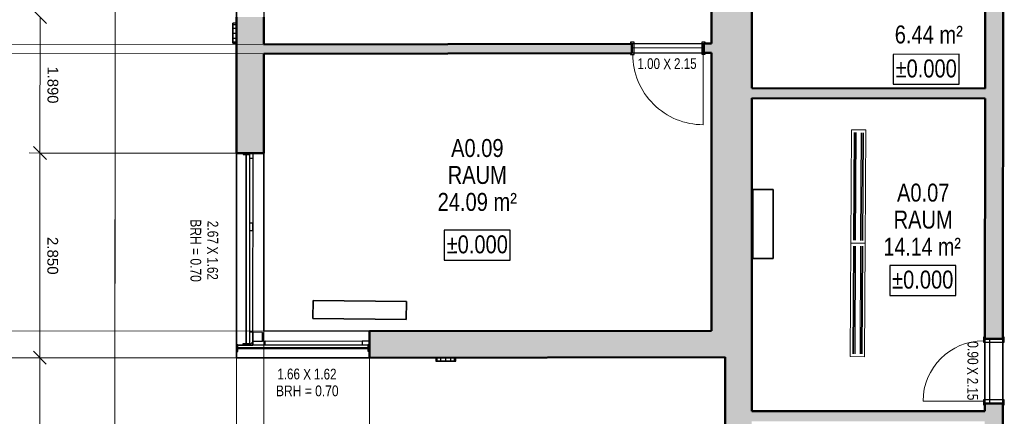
# Model space of a CAD drawing. Header units: metres. Extents: x 0 to 0.84, y 0 to 0.594.
# Tile 3 of 29: x 0.07 to 0.207, y 0.079 to 0.134. Entities that reach past the tile are written whole.
import ezdxf

# ---------------------------------------------------------------- set-up
doc = ezdxf.new("R2010")
doc.units = ezdxf.units.M
doc.linetypes.add('Carkovana', pattern=[0.21, 0.15, -0.06])
doc.linetypes.add('Teckovana 0.5x', pattern=[0.04, 0, -0.04])
for name, color, linetype, lineweight in [('Architektur Allgemein', 7, 'Continuous', 25), ('Beschriften', 7, 'Continuous', 25), ('Elektro', 6, 'Continuous', 25), ('Fenster', 7, 'Continuous', 25), ('Fensterbank', 5, 'Continuous', 25), ('Heizung', 6, 'Continuous', 25), ('Maßlinie 1_100', 7, 'Continuous', 25), ('Raum', 7, 'Continuous', 25), ('Seitenfläche', 7, 'Continuous', 25), ('Text 1_100', 7, 'Continuous', 25), ('Wand', 7, 'Continuous', 50), ('Wand Mauerwerk tragend', 7, 'Continuous', 70)]:
    doc.layers.add(name, color=color, linetype=linetype, lineweight=lineweight)
doc.styles.add('ARIAL', font='ARIAL.TTF')

msp = doc.modelspace()

# ---------------------------------------------------------------- hatches: boundary and pattern name
at = {"layer": 'Wand', "linetype": 'Continuous', "lineweight": 18, "true_color": 0xa0a0a0, "transparency": 33554687}
h = msp.add_hatch(color=253, dxfattribs=at)
h.paths.add_polyline_path([(0.10441, 0.11586), (0.10441, 0.13481), (0.10061, 0.13481), (0.10061, 0.11586)])
h.paths.add_polyline_path([(0.10442, 0.16221), (0.10442, 0.17346), (0.10062, 0.17346), (0.10062, 0.16221)])
for points in [[(0.16672, 0.14626), (0.1667, 0.09114), (0.1686, 0.09114), (0.1723, 0.09114), (0.17232, 0.14623)], [(0.17231, 0.12353), (0.20477, 0.12349), (0.20477, 0.12489), (0.17231, 0.12493)], [(0.1667, 0.09114), (0.11909, 0.09108), (0.1191, 0.08738), (0.1686, 0.08744), (0.1686, 0.09114)], [(0.17229, 0.05614), (0.1723, 0.09114), (0.1686, 0.09114), (0.16859, 0.05614)], [(0.1723, 0.07853), (0.20471, 0.07852), (0.20472, 0.07992), (0.1723, 0.07993)]]:
    msp.add_hatch(color=253, dxfattribs=at).paths.add_polyline_path(points)
h = msp.add_hatch(color=253, dxfattribs=at)
h.paths.add_polyline_path([(0.2048, 0.14602), (0.20473, 0.09003), (0.20723, 0.09003), (0.2073, 0.146)])
h.paths.add_polyline_path([(0.20472, 0.08103), (0.20471, 0.07253), (0.20721, 0.07253), (0.20722, 0.08103)])
h.paths.add_polyline_path([(0.20719, 0.05993), (0.2072, 0.06353), (0.2047, 0.06353), (0.20469, 0.05993)])
h = msp.add_hatch(color=253, dxfattribs=at)
h.paths.add_polyline_path([(0.10441, 0.12972), (0.15563, 0.12981), (0.15563, 0.13111), (0.10441, 0.13102)])
h.paths.add_polyline_path([(0.16671, 0.13113), (0.16563, 0.13113), (0.16563, 0.12983), (0.16671, 0.12983)])

# ---------------------------------------------------------------- linework, layer by layer
at = {"layer": 'Architektur Allgemein', "color": 7, "linetype": 'Continuous', "lineweight": 25, "transparency": 33554687}
for p, q in [((0.1042, 0.09091), (0.1029, 0.09092)), ((0.1029, 0.09092), (0.1029, 0.08966)), ((0.1042, 0.09091), (0.1029, 0.09092)), ((0.1029, 0.09092), (0.1029, 0.09092)), ((0.1029, 0.08966), (0.1029, 0.09092)), ((0.1042, 0.08967), (0.1042, 0.09091)), ((0.1042, 0.09091), (0.1042, 0.09091)), ((0.1042, 0.09091), (0.1042, 0.08967)), ((0.1029, 0.08966), (0.1042, 0.08967)), ((0.1042, 0.08967), (0.1029, 0.08966)), ((0.1029, 0.08966), (0.1029, 0.08966)), ((0.1042, 0.08967), (0.1042, 0.08967))]:
    msp.add_line(p, q, dxfattribs=at)
at = {"layer": 'Elektro', "color": 7, "linetype": 'Continuous', "lineweight": 25, "transparency": 33554687}
for p, q in [((0.10061, 0.13397), (0.10011, 0.13397)), ((0.10011, 0.13397), (0.10011, 0.13379)), ((0.10011, 0.13379), (0.10011, 0.13397)), ((0.10011, 0.13379), (0.10061, 0.13379)), ((0.10011, 0.13379), (0.10011, 0.13327)), ((0.10011, 0.13327), (0.10011, 0.13379)), ((0.10011, 0.13379), (0.10061, 0.13379)), ((0.10011, 0.13327), (0.10061, 0.13327)), ((0.10011, 0.13327), (0.10011, 0.13257)), ((0.10011, 0.13257), (0.10011, 0.13327)), ((0.10011, 0.13327), (0.10061, 0.13327)), ((0.10061, 0.13379), (0.10061, 0.13397)), ((0.10061, 0.13397), (0.10061, 0.13379)), ((0.10061, 0.13327), (0.10061, 0.13379)), ((0.10061, 0.13379), (0.10061, 0.13327)), ((0.10061, 0.13257), (0.10061, 0.13327)), ((0.10061, 0.13327), (0.10061, 0.13257)), ((0.10011, 0.13257), (0.10061, 0.13257)), ((0.10011, 0.13257), (0.10011, 0.13187)), ((0.10011, 0.13187), (0.10011, 0.13257)), ((0.10011, 0.13257), (0.10061, 0.13257)), ((0.10011, 0.13187), (0.10061, 0.13187)), ((0.10011, 0.13187), (0.10011, 0.13136)), ((0.10011, 0.13136), (0.10011, 0.13187)), ((0.10011, 0.13187), (0.10061, 0.13187)), ((0.10061, 0.13187), (0.10061, 0.13257)), ((0.10061, 0.13257), (0.10061, 0.13187)), ((0.10061, 0.13136), (0.10061, 0.13187)), ((0.10061, 0.13187), (0.10061, 0.13136)), ((0.10011, 0.13136), (0.10061, 0.13136)), ((0.10011, 0.13136), (0.10011, 0.13117)), ((0.10011, 0.13117), (0.10011, 0.13136)), ((0.10011, 0.13136), (0.10061, 0.13136)), ((0.10011, 0.13117), (0.10061, 0.13117)), ((0.10061, 0.13117), (0.10061, 0.13136)), ((0.10061, 0.13136), (0.10061, 0.13117)), ((0.12832, 0.08739), (0.12832, 0.08689)), ((0.12851, 0.08739), (0.12832, 0.08739)), ((0.12832, 0.08739), (0.12851, 0.08739)), ((0.12832, 0.08689), (0.12851, 0.0869)), ((0.12851, 0.0869), (0.12832, 0.08689)), ((0.12902, 0.0874), (0.12851, 0.08739)), ((0.12851, 0.08739), (0.12902, 0.0874)), ((0.12851, 0.0869), (0.12851, 0.08739)), ((0.12851, 0.0869), (0.12851, 0.08739)), ((0.12851, 0.0869), (0.12902, 0.0869)), ((0.12902, 0.0869), (0.12851, 0.0869)), ((0.12902, 0.0869), (0.12902, 0.0874)), ((0.12972, 0.0874), (0.12902, 0.0874)), ((0.12902, 0.0869), (0.12902, 0.0874)), ((0.12902, 0.0874), (0.12972, 0.0874)), ((0.12902, 0.0869), (0.12972, 0.0869)), ((0.12972, 0.0869), (0.12902, 0.0869)), ((0.12972, 0.0869), (0.12972, 0.0874)), ((0.13042, 0.0874), (0.12972, 0.0874)), ((0.12972, 0.0869), (0.12972, 0.0874)), ((0.12972, 0.0874), (0.13042, 0.0874)), ((0.12972, 0.0869), (0.13042, 0.0869)), ((0.13042, 0.0869), (0.12972, 0.0869)), ((0.13042, 0.0869), (0.13042, 0.0874)), ((0.13093, 0.0874), (0.13042, 0.0874)), ((0.13042, 0.0869), (0.13042, 0.0874)), ((0.13042, 0.0874), (0.13093, 0.0874)), ((0.13042, 0.0869), (0.13093, 0.0869)), ((0.13093, 0.0869), (0.13042, 0.0869)), ((0.13093, 0.0869), (0.13093, 0.0874)), ((0.13112, 0.0874), (0.13093, 0.0874)), ((0.13093, 0.0869), (0.13093, 0.0874)), ((0.13093, 0.0874), (0.13112, 0.0874)), ((0.13093, 0.0869), (0.13112, 0.0869)), ((0.13112, 0.0869), (0.13093, 0.0869)), ((0.13112, 0.0869), (0.13112, 0.0874))]:
    msp.add_line(p, q, dxfattribs=at)
at = {"layer": 'Elektro', "color": 7, "linetype": 'Continuous', "lineweight": 13, "transparency": 33554687}
for p, q in [((0.18617, 0.11913), (0.18609, 0.10333)), ((0.18617, 0.11913), (0.18609, 0.10333)), ((0.18817, 0.11912), (0.18617, 0.11913)), ((0.18817, 0.11912), (0.18617, 0.11913)), ((0.18617, 0.11913), (0.18617, 0.11913)), ((0.18652, 0.11873), (0.18644, 0.10373)), ((0.18667, 0.11873), (0.18667, 0.11873)), ((0.18682, 0.11873), (0.18674, 0.10373)), ((0.18682, 0.11873), (0.18674, 0.10373)), ((0.18752, 0.11872), (0.18744, 0.10372)), ((0.18752, 0.11872), (0.18744, 0.10372)), ((0.18767, 0.11872), (0.18767, 0.11872)), ((0.18782, 0.11872), (0.18774, 0.10372)), ((0.18809, 0.10332), (0.18817, 0.11912)), ((0.18809, 0.10332), (0.18817, 0.11912)), ((0.18817, 0.11912), (0.18817, 0.11912)), ((0.18609, 0.10333), (0.186, 0.08753)), ((0.18609, 0.10333), (0.186, 0.08753)), ((0.18809, 0.10332), (0.18609, 0.10333)), ((0.18809, 0.10332), (0.18609, 0.10333)), ((0.18609, 0.10333), (0.18609, 0.10333)), ((0.18609, 0.10333), (0.18809, 0.10332)), ((0.18609, 0.10333), (0.18809, 0.10332)), ((0.18609, 0.10333), (0.18609, 0.10333)), ((0.18644, 0.10293), (0.18636, 0.08793)), ((0.18659, 0.10373), (0.18659, 0.10373)), ((0.18659, 0.10293), (0.18659, 0.10293)), ((0.18674, 0.10293), (0.18666, 0.08793)), ((0.18674, 0.10293), (0.18666, 0.08793)), ((0.18744, 0.10292), (0.18736, 0.08792)), ((0.18744, 0.10292), (0.18736, 0.08792)), ((0.18759, 0.10372), (0.18759, 0.10372)), ((0.18759, 0.10292), (0.18759, 0.10292)), ((0.18774, 0.10292), (0.18766, 0.08792)), ((0.188, 0.08752), (0.18809, 0.10332)), ((0.188, 0.08752), (0.18809, 0.10332)), ((0.18809, 0.10332), (0.18809, 0.10332)), ((0.18809, 0.10332), (0.18809, 0.10332)), ((0.18651, 0.08793), (0.18651, 0.08793)), ((0.18751, 0.08792), (0.18751, 0.08792)), ((0.186, 0.08753), (0.188, 0.08752)), ((0.186, 0.08753), (0.188, 0.08752)), ((0.186, 0.08753), (0.186, 0.08753)), ((0.188, 0.08752), (0.188, 0.08752))]:
    msp.add_line(p, q, dxfattribs=at)
at = {"layer": 'Elektro', "color": 7, "linetype": 'Teckovana 0.5x', "lineweight": 13, "transparency": 33554687}
for p, q in [((0.18652, 0.11873), (0.18644, 0.10373)), ((0.18667, 0.11873), (0.18659, 0.10373)), ((0.18667, 0.11873), (0.18659, 0.10373)), ((0.18767, 0.11872), (0.18759, 0.10372)), ((0.18767, 0.11872), (0.18759, 0.10372)), ((0.18782, 0.11872), (0.18774, 0.10372)), ((0.18644, 0.10293), (0.18636, 0.08793)), ((0.18659, 0.10293), (0.18651, 0.08793)), ((0.18659, 0.10293), (0.18651, 0.08793)), ((0.18759, 0.10292), (0.18751, 0.08792)), ((0.18759, 0.10292), (0.18751, 0.08792)), ((0.18774, 0.10292), (0.18766, 0.08792))]:
    msp.add_line(p, q, dxfattribs=at)
at = {"layer": 'Fenster', "color": 7, "linetype": 'Continuous', "lineweight": 18, "transparency": 33554687}
for points in [[(0.1024, 0.10612), (0.1029, 0.10612), (0.10291, 0.11516), (0.10241, 0.11516), (0.1024, 0.10612)], [(0.1029, 0.10512), (0.1024, 0.10512), (0.1024, 0.09092), (0.1029, 0.09092), (0.1029, 0.10512)], [(0.1046, 0.08917), (0.1181, 0.08918), (0.1181, 0.08968), (0.1046, 0.08967), (0.1046, 0.08917)]]:
    msp.add_lwpolyline(points, dxfattribs=at)
at = {"layer": 'Fenster', "color": 7, "linetype": 'Continuous', "lineweight": 25, "transparency": 33554687}
for points in [[(0.10241, 0.11586), (0.10241, 0.11516), (0.10291, 0.11516), (0.10291, 0.11586), (0.10241, 0.11586)], [(0.1024, 0.10612), (0.1024, 0.10512), (0.1029, 0.10512), (0.1029, 0.10612), (0.1024, 0.10612)], [(0.1024, 0.09092), (0.1024, 0.08912), (0.1029, 0.08912), (0.1029, 0.09092), (0.1024, 0.09092)], [(0.1029, 0.08916), (0.1046, 0.08917), (0.1046, 0.08967), (0.1029, 0.08966), (0.1029, 0.08916)], [(0.1181, 0.08918), (0.1191, 0.08918), (0.1191, 0.08968), (0.1181, 0.08968), (0.1181, 0.08918)]]:
    msp.add_lwpolyline(points, dxfattribs=at)
at = {"layer": 'Fensterbank', "color": 7, "linetype": 'Continuous', "lineweight": 18, "transparency": 33554687}
for p, q in [((0.10061, 0.11586), (0.1006, 0.08736)), ((0.1044, 0.08912), (0.10441, 0.11586)), ((0.11909, 0.09108), (0.1046, 0.09107)), ((0.1006, 0.08736), (0.1191, 0.08738))]:
    msp.add_line(p, q, dxfattribs=at)
at = {"layer": 'Heizung', "color": 7, "linetype": 'Continuous', "lineweight": 25, "transparency": 33554687}
for p, q in [((0.17246, 0.10119), (0.17245, 0.11079)), ((0.17245, 0.11079), (0.17245, 0.11079)), ((0.17245, 0.11079), (0.17246, 0.10119)), ((0.17245, 0.11079), (0.17525, 0.11079)), ((0.17525, 0.11079), (0.17245, 0.11079)), ((0.17525, 0.11079), (0.17525, 0.11079)), ((0.17525, 0.11079), (0.17526, 0.10119)), ((0.17526, 0.10119), (0.17525, 0.11079)), ((0.17526, 0.10119), (0.17246, 0.10119)), ((0.17246, 0.10119), (0.17246, 0.10119)), ((0.17246, 0.10119), (0.17526, 0.10119)), ((0.17526, 0.10119), (0.17526, 0.10119)), ((0.11123, 0.09285), (0.11126, 0.09535)), ((0.11126, 0.09535), (0.11123, 0.09285)), ((0.11126, 0.09535), (0.11126, 0.09535)), ((0.11126, 0.09535), (0.12426, 0.09519)), ((0.12426, 0.09519), (0.11126, 0.09535)), ((0.12426, 0.09519), (0.12423, 0.09269)), ((0.12423, 0.09269), (0.12426, 0.09519)), ((0.12426, 0.09519), (0.12426, 0.09519)), ((0.12423, 0.09269), (0.11123, 0.09285)), ((0.11123, 0.09285), (0.11123, 0.09285)), ((0.11123, 0.09285), (0.12423, 0.09269)), ((0.12423, 0.09269), (0.12423, 0.09269))]:
    msp.add_line(p, q, dxfattribs=at)
at = {"layer": 'Maßlinie 1_100', "color": 7, "linetype": 'Teckovana 0.5x', "lineweight": 13, "transparency": 33554687}
for p, q in [((0.08368, 0.01917), (0.08374, 0.21482)), ((0.08368, 0.02817), (0.08374, 0.21482)), ((0.08368, 0.03717), (0.08374, 0.21482)), ((0.06855, 0.13105), (0.10441, 0.13102)), ((0.06855, 0.12975), (0.10441, 0.12972)), ((0.06852, 0.09112), (0.11909, 0.09108)), ((0.10439, 0.04145), (0.1044, 0.09107)), ((0.06852, 0.08742), (0.1191, 0.08738)), ((0.10059, 0.04145), (0.1006, 0.08736)), ((0.10059, 0.04616), (0.1006, 0.08736))]:
    msp.add_line(p, q, dxfattribs=at)
at = {"layer": 'Maßlinie 1_100', "color": 7, "linetype": 'Continuous', "lineweight": 13, "transparency": 33554687}
for p, q in [((0.07237, 0.13573), (0.07417, 0.13393)), ((0.07327, 0.13483), (0.07326, 0.11588)), ((0.07236, 0.11678), (0.07416, 0.11498)), ((0.07326, 0.11588), (0.07176, 0.11589)), ((0.07326, 0.11588), (0.07324, 0.08738)), ((0.07326, 0.11588), (0.07476, 0.11588)), ((0.07234, 0.08828), (0.07413, 0.08648)), ((0.07324, 0.08738), (0.07174, 0.08739)), ((0.07324, 0.08738), (0.07321, 0.05622)), ((0.07324, 0.08738), (0.07474, 0.08738))]:
    msp.add_line(p, q, dxfattribs=at)
at = {"layer": 'Maßlinie 1_100', "color": 7, "linetype": 'Teckovana 0.5x', "lineweight": 13, "transparency": 33554687}
for points in [[(0.07326, 0.11588), (0.07409, 0.11588), (0.07409, 0.11588), (0.07422, 0.11588), (0.07422, 0.11588), (0.10061, 0.11586)], [(0.05524, 0.0874), (0.05601, 0.0874), (0.05601, 0.0874), (0.1006, 0.08736)], [(0.07324, 0.08738), (0.07407, 0.08738), (0.07407, 0.08738), (0.1006, 0.08736)], [(0.10058, 0.02816), (0.10058, 0.02894), (0.10058, 0.02894), (0.10058, 0.02894), (0.10058, 0.02894), (0.10058, 0.02894), (0.10058, 0.02894), (0.10058, 0.02894), (0.10058, 0.02894), (0.10058, 0.02894), (0.10058, 0.02894), (0.1006, 0.08736)], [(0.11909, 0.04616), (0.11909, 0.04693), (0.11909, 0.04693), (0.11909, 0.04693), (0.11909, 0.04693), (0.11909, 0.04693), (0.11909, 0.04693), (0.11909, 0.04693), (0.11909, 0.04693), (0.11909, 0.04693), (0.11909, 0.04693), (0.11909, 0.04693), (0.11909, 0.04693), (0.11909, 0.04723), (0.11909, 0.04723), (0.1191, 0.08738)]]:
    msp.add_lwpolyline(points, dxfattribs=at)
at = {"layer": 'Raum', "color": 7, "linetype": 'Continuous', "lineweight": 25, "transparency": 33554687}
for p, q in [((0.10442, 0.16976), (0.10441, 0.13102)), ((0.16671, 0.13113), (0.16672, 0.14626)), ((0.2073, 0.146), (0.20719, 0.05993)), ((0.17232, 0.14483), (0.17231, 0.12493)), ((0.20477, 0.12489), (0.2048, 0.14462)), ((0.10441, 0.13102), (0.16671, 0.13113)), ((0.10441, 0.12972), (0.1044, 0.09107)), ((0.16671, 0.12983), (0.10441, 0.12972)), ((0.1667, 0.09114), (0.16671, 0.12983)), ((0.17231, 0.12493), (0.20477, 0.12489)), ((0.17231, 0.12353), (0.1723, 0.07993)), ((0.20477, 0.12349), (0.17231, 0.12353)), ((0.20472, 0.07992), (0.20477, 0.12349)), ((0.1044, 0.09107), (0.1667, 0.09114)), ((0.1723, 0.07993), (0.20472, 0.07992))]:
    msp.add_line(p, q, dxfattribs=at)
at = {"layer": 'Seitenfläche', "color": 7, "linetype": 'Continuous', "lineweight": 25, "transparency": 33554687}
for p, q in [((0.1006, 0.08736), (0.10062, 0.17346)), ((0.10062, 0.17346), (0.1006, 0.08736)), ((0.1686, 0.08744), (0.1006, 0.08736)), ((0.1006, 0.08736), (0.1686, 0.08744)), ((0.16859, 0.05614), (0.1686, 0.08744)), ((0.1686, 0.08744), (0.16859, 0.05614))]:
    msp.add_line(p, q, dxfattribs=at)
at = {"layer": 'Text 1_100', "color": 7, "linetype": 'Continuous', "lineweight": 25, "transparency": 33554687}
for points in [[(0.19197, 0.12546), (0.20116, 0.12547), (0.20116, 0.12963), (0.19196, 0.12962), (0.19197, 0.12546)], [(0.1295, 0.10096), (0.13869, 0.10097), (0.13869, 0.10514), (0.1295, 0.10513), (0.1295, 0.10096)], [(0.19149, 0.09605), (0.20068, 0.09606), (0.20068, 0.10023), (0.19148, 0.10022), (0.19149, 0.09605)]]:
    msp.add_lwpolyline(points, dxfattribs=at)
at = {"layer": 'Wand', "color": 7, "linetype": 'Continuous', "lineweight": 50, "transparency": 33554687}
for p, q in [((0.16672, 0.14626), (0.16671, 0.13113)), ((0.20723, 0.09003), (0.2073, 0.146)), ((0.17231, 0.12493), (0.17232, 0.14483)), ((0.2048, 0.14462), (0.20477, 0.12489)), ((0.10061, 0.13481), (0.10061, 0.11586)), ((0.10441, 0.13102), (0.10441, 0.13481)), ((0.15563, 0.13111), (0.10441, 0.13102)), ((0.15563, 0.13111), (0.15563, 0.13051)), ((0.15563, 0.13051), (0.15563, 0.12981)), ((0.16563, 0.13053), (0.16563, 0.13113)), ((0.16671, 0.13113), (0.16563, 0.13113)), ((0.16563, 0.12983), (0.16563, 0.13053)), ((0.10441, 0.12972), (0.15563, 0.12981)), ((0.10441, 0.11586), (0.10441, 0.12972)), ((0.16563, 0.12983), (0.16671, 0.12983)), ((0.16671, 0.12983), (0.1667, 0.09114)), ((0.20477, 0.12489), (0.17231, 0.12493)), ((0.1723, 0.09114), (0.17231, 0.12353)), ((0.17231, 0.12353), (0.20477, 0.12349)), ((0.20477, 0.12349), (0.20473, 0.09003)), ((0.10241, 0.11586), (0.10061, 0.11586)), ((0.10291, 0.11586), (0.10241, 0.11586)), ((0.10441, 0.11586), (0.10291, 0.11586)), ((0.1667, 0.09114), (0.11909, 0.09108)), ((0.1191, 0.08968), (0.11909, 0.09108)), ((0.1723, 0.07993), (0.1723, 0.09114)), ((0.1191, 0.08918), (0.1191, 0.08968)), ((0.1191, 0.08738), (0.1191, 0.08918)), ((0.20543, 0.09003), (0.20473, 0.09003)), ((0.20723, 0.09003), (0.20543, 0.09003)), ((0.1006, 0.08736), (0.1006, 0.08736)), ((0.1191, 0.08738), (0.1686, 0.08744)), ((0.1686, 0.08744), (0.16859, 0.05614)), ((0.20472, 0.08103), (0.20542, 0.08103)), ((0.20472, 0.08103), (0.20472, 0.07992)), ((0.20542, 0.08103), (0.20722, 0.08103)), ((0.20721, 0.07253), (0.20722, 0.08103)), ((0.20472, 0.07992), (0.1723, 0.07993))]:
    msp.add_line(p, q, dxfattribs=at)
at = {"layer": 'Wand', "color": 7, "linetype": 'Teckovana 0.5x', "lineweight": 25, "transparency": 33554687}
for p, q in [((0.16563, 0.13053), (0.15563, 0.13051)), ((0.15563, 0.13051), (0.15563, 0.12981)), ((0.16563, 0.12983), (0.16563, 0.13053)), ((0.15563, 0.12981), (0.16563, 0.12983)), ((0.10241, 0.11586), (0.1024, 0.08912)), ((0.10291, 0.11586), (0.10241, 0.11586)), ((0.1029, 0.0896), (0.10291, 0.11586)), ((0.1024, 0.08912), (0.10245, 0.08916)), ((0.10245, 0.08916), (0.1029, 0.0896)), ((0.1029, 0.0896), (0.10245, 0.08916)), ((0.10245, 0.08916), (0.1191, 0.08918)), ((0.10296, 0.08966), (0.1029, 0.0896)), ((0.1191, 0.08968), (0.10296, 0.08966)), ((0.1191, 0.08918), (0.1191, 0.08968)), ((0.20473, 0.09003), (0.20472, 0.08103)), ((0.20543, 0.09003), (0.20473, 0.09003)), ((0.20542, 0.08103), (0.20543, 0.09003)), ((0.20472, 0.08103), (0.20542, 0.08103))]:
    msp.add_line(p, q, dxfattribs=at)
at = {"layer": 'Wand', "color": 7, "linetype": 'Continuous', "lineweight": 13, "transparency": 33554687}
for p, q in [((0.16553, 0.12963), (0.16555, 0.11983)), ((0.20452, 0.08133), (0.19612, 0.08135))]:
    msp.add_line(p, q, dxfattribs=at)
at = {"layer": 'Wand', "color": 7, "linetype": 'Carkovana', "lineweight": 25, "transparency": 33554687}
for p, q in [((0.10061, 0.11586), (0.1006, 0.08912)), ((0.10241, 0.11586), (0.10061, 0.11586)), ((0.10241, 0.11586), (0.10151, 0.11586)), ((0.10151, 0.11586), (0.10151, 0.11566)), ((0.10151, 0.11566), (0.10241, 0.11566)), ((0.10191, 0.11576), (0.1019, 0.08922)), ((0.10201, 0.11576), (0.10191, 0.11576)), ((0.102, 0.08922), (0.10201, 0.11576)), ((0.10241, 0.11586), (0.1024, 0.08912)), ((0.10241, 0.11566), (0.10241, 0.11586)), ((0.1006, 0.08916), (0.1191, 0.08918)), ((0.1006, 0.08916), (0.1006, 0.08736)), ((0.1006, 0.08916), (0.1006, 0.08826)), ((0.1008, 0.08916), (0.1006, 0.08916)), ((0.1006, 0.08912), (0.1024, 0.08912)), ((0.1008, 0.08826), (0.1008, 0.08916)), ((0.1024, 0.08932), (0.1015, 0.08932)), ((0.1015, 0.08932), (0.1015, 0.08912)), ((0.1015, 0.08912), (0.1024, 0.08912)), ((0.1019, 0.08922), (0.102, 0.08922)), ((0.1024, 0.08912), (0.1024, 0.08932)), ((0.1189, 0.08918), (0.1189, 0.08828)), ((0.1191, 0.08918), (0.1189, 0.08918)), ((0.1191, 0.08738), (0.1191, 0.08918)), ((0.1191, 0.08828), (0.1191, 0.08918)), ((0.1006, 0.08826), (0.1008, 0.08826)), ((0.119, 0.08878), (0.1007, 0.08876)), ((0.1007, 0.08876), (0.1007, 0.08866)), ((0.1007, 0.08866), (0.119, 0.08868)), ((0.1189, 0.08828), (0.1191, 0.08828)), ((0.119, 0.08868), (0.119, 0.08878)), ((0.1006, 0.08736), (0.1191, 0.08738))]:
    msp.add_line(p, q, dxfattribs=at)
at = {"layer": 'Wand', "color": 7, "linetype": 'Continuous', "lineweight": 25, "transparency": 33554687}
for p, q in [((0.10061, 0.11586), (0.1006, 0.08736)), ((0.1044, 0.09107), (0.10441, 0.11586)), ((0.11909, 0.09108), (0.1044, 0.09107)), ((0.1006, 0.08736), (0.1044, 0.08737)), ((0.1044, 0.08737), (0.1191, 0.08738))]:
    msp.add_line(p, q, dxfattribs=at)
for points in [[(0.15593, 0.13046), (0.15593, 0.13131), (0.15543, 0.13131), (0.15543, 0.13111), (0.15563, 0.13111), (0.15563, 0.12981), (0.15543, 0.12981), (0.15543, 0.12961), (0.15593, 0.12961), (0.15593, 0.13046)], [(0.16563, 0.13048), (0.16563, 0.13113), (0.16583, 0.13113), (0.16583, 0.13133), (0.16533, 0.13133), (0.16533, 0.12963), (0.16583, 0.12963), (0.16583, 0.12983), (0.16563, 0.12983), (0.16563, 0.13048)], [(0.20598, 0.08953), (0.20743, 0.08953), (0.20743, 0.09023), (0.20723, 0.09023), (0.20723, 0.09003), (0.20473, 0.09003), (0.20473, 0.09023), (0.20453, 0.09023), (0.20453, 0.08953), (0.20598, 0.08953)], [(0.20597, 0.08103), (0.20722, 0.08103), (0.20722, 0.08083), (0.20742, 0.08083), (0.20742, 0.08153), (0.20452, 0.08153), (0.20452, 0.08083), (0.20472, 0.08083), (0.20472, 0.08103), (0.20597, 0.08103)]]:
    msp.add_lwpolyline(points, dxfattribs=at)
at = {"layer": 'Wand', "color": 7, "linetype": 'Continuous', "lineweight": 13, "transparency": 33554687}
for centre, radius, start, end in [((0.16553, 0.12963), 0.0098, 180.1014, 270.1014), ((0.20452, 0.08133), 0.0084, 89.9269, 179.9269)]:
    msp.add_arc(centre, radius, start, end, dxfattribs=at)
at = {"layer": 'Wand Mauerwerk tragend', "color": 7, "linetype": 'Continuous', "lineweight": 25, "transparency": 33554687}
for p, q in [((0.16563, 0.13113), (0.15563, 0.13111)), ((0.15563, 0.12981), (0.16563, 0.12983)), ((0.20473, 0.09003), (0.20472, 0.08103)), ((0.20722, 0.08103), (0.20723, 0.09003))]:
    msp.add_line(p, q, dxfattribs=at)

# ---------------------------------------------------------------- texts
at = {"layer": 'Beschriften', "color": 7, "linetype": 'Continuous', "lineweight": 25, "transparency": 33554687, "char_height": 0.0025, "attachment_point": 7, "style": 'ARIAL'}
for s, insert, width, rotation in [('\\W0.80;6.44 m²', (0.19218, 0.13112), 0.010467, 359.6317), ('\\W0.80;A0.09', (0.13046, 0.1153), 0.0082971, 359.9731), ('\\W0.80;RAUM', (0.12999, 0.11155), 0.009226, 359.9731), ('\\W0.80;A0.07', (0.1925, 0.10909), 0.0082971, 359.9731), ('\\W0.80;24.09 m²', (0.12859, 0.1078), 0.0120207, 359.9731), ('\\W0.80;RAUM', (0.19203, 0.10534), 0.009226, 359.9731), ('\\W0.78;14.14 m²', (0.19063, 0.10159), 0.0119937, 359.9731)]:
    msp.add_mtext(s, dxfattribs=dict(at, insert=insert, width=width, rotation=rotation))
at = {"layer": 'Maßlinie 1_100', "color": 7, "linetype": 'Continuous', "lineweight": 13, "transparency": 33554687, "char_height": 0.0015, "attachment_point": 7, "rotation": 269.9541, "style": 'ARIAL'}
for s, insert, width in [('\\W0.98;1.890', (0.07429, 0.12793), 0.0059733), ('\\W1.00;2.850', (0.07427, 0.1042), 0.0059893)]:
    msp.add_mtext(s, dxfattribs=dict(at, insert=insert, width=width))
at = {"layer": 'Text 1_100', "color": 7, "linetype": 'Continuous', "lineweight": 13, "transparency": 33554687, "char_height": 0.0015, "attachment_point": 7, "style": 'ARIAL'}
for s, insert, width, rotation in [('\\W0.77;1.00', (0.15639, 0.12755), 0.0038423, 0.2686), ('\\W0.79;X', (0.15998, 0.12754), 0.0017098, 0.2686), ('\\W0.77;2.15', (0.16148, 0.12756), 0.0038424, 0.2686), ('\\W0.80;BRH = 0.70', (0.09418, 0.10666), 0.0093112, 269.9541), ('\\W0.80;2.67', (0.09655, 0.10647), 0.0038587, 269.884), ('\\W0.79;X', (0.09652, 0.10287), 0.0017098, 269.884), ('\\W0.77;1.62', (0.09652, 0.10137), 0.0038423, 269.884), ('\\W0.80;0.90', (0.20229, 0.08968), 0.0038587, 269.9269), ('\\W0.77;1.66', (0.10629, 0.08435), 0.0038424, 359.9977), ('\\W0.79;X', (0.10988, 0.08433), 0.0017098, 359.9977), ('\\W0.77;1.62', (0.11138, 0.08433), 0.0038424, 359.9977), ('\\W0.79;X', (0.20226, 0.08609), 0.0017098, 269.9269), ('\\W0.77;2.15', (0.20226, 0.08459), 0.0038424, 269.9269), ('\\W0.80;BRH = 0.70', (0.1061, 0.08199), 0.0093111, 0.0678)]:
    msp.add_mtext(s, dxfattribs=dict(at, insert=insert, width=width, rotation=rotation))
at = {"layer": 'Text 1_100', "color": 7, "linetype": 'Continuous', "lineweight": 25, "transparency": 33554687, "char_height": 0.0025, "attachment_point": 7, "rotation": 0.0678, "style": 'ARIAL'}
for insert, width in [((0.1923, 0.12637), 0.0095202), ((0.12984, 0.10188), 0.0095201), ((0.19182, 0.09697), 0.0095202)]:
    msp.add_mtext('\\W0.80;±0.000', dxfattribs=dict(at, insert=insert, width=width))

doc.saveas('drawing.dxf')
